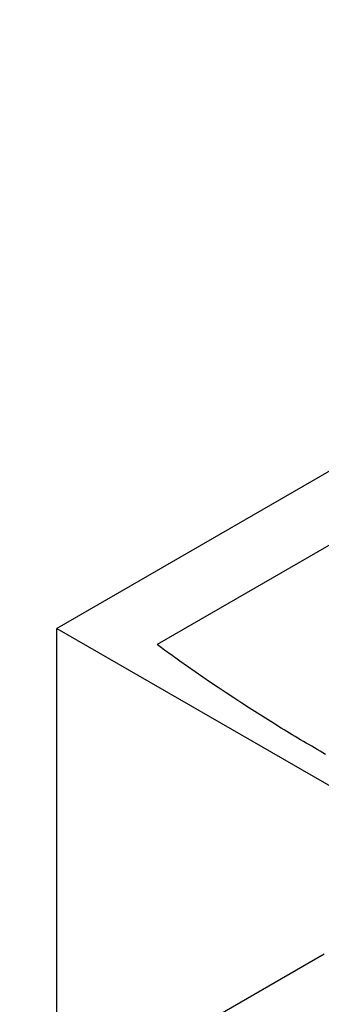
# Paper-space layout '61767N-2-A-2_1_1' of a CAD drawing. Header units: millimetres. Extents: x 0 to 594, y 1 to 420.
# Tile 35 of 222: x 261.279 to 262.141, y 107.463 to 110.276. Entities that reach past the tile are written whole.
import ezdxf

# ---------------------------------------------------------------- set-up
doc = ezdxf.new("R2010")
doc.units = ezdxf.units.MM
doc.header["$LTSCALE"] = 32.67
doc.layers.add('U4-PXC_18470DXF_CONTINUOUS_LINE', color=7, linetype='CONTINUOUS')

psp = doc.layouts.new('61767N-2-A-2_1_1')

# ---------------------------------------------------------------- linework, layer by layer
at = {"layer": 'U4-PXC_18470DXF_CONTINUOUS_LINE', "color": 7, "linetype": 'Continuous'}
for p, q in [((264.3972, 110.2762), (261.3849, 108.537)), ((262.2499, 108.8248), (261.6714, 108.4908)), ((261.3849, 107.1653), (261.3849, 108.537)), ((261.3849, 108.537), (262.5941, 107.8389)), ((262.1486, 107.6062), (261.2788, 107.1041))]:
    psp.add_line(p, q, dxfattribs=at)
psp.add_open_spline([(262.1528, 108.177), (262.1103, 108.2015), (261.9456, 108.2995), (261.7861, 108.4062), (261.6714, 108.4908)], degree=3, knots=[0, 0, 0, 0, 0.256022, 1, 1, 1, 1], dxfattribs=at)

doc.saveas('drawing.dxf')
